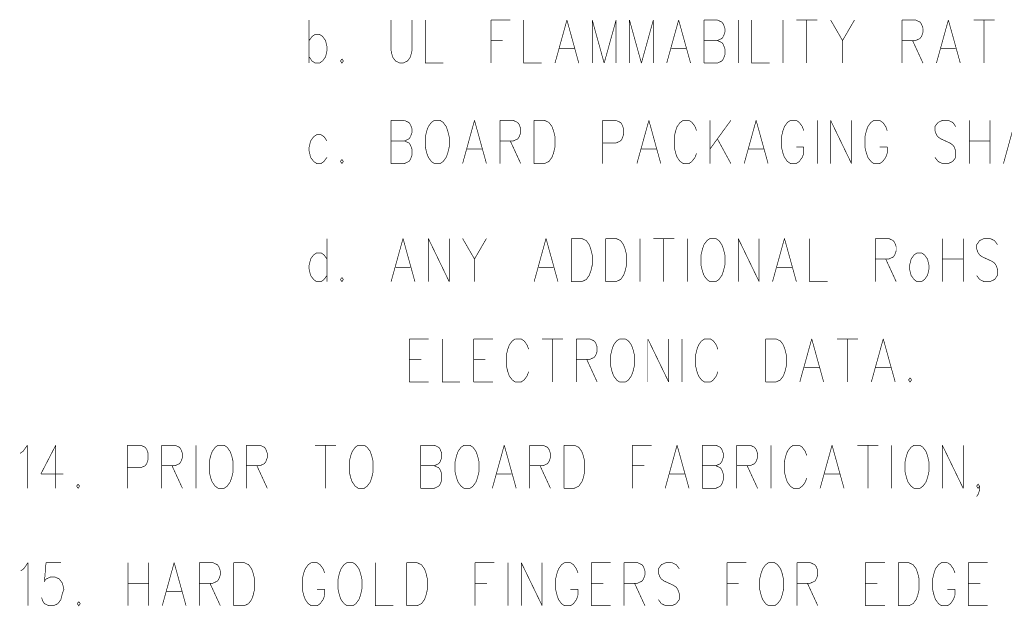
# Model space of a CAD drawing. Extents: x 0 to 34, y 0 to 22.
# Tile 15 of 33: x 20.1 to 21.6, y 7.1 to 8. Entities that reach past the tile are written whole.
import ezdxf

# ---------------------------------------------------------------- set-up
doc = ezdxf.new("R2010")
doc.units = 0
doc.header["$MEASUREMENT"] = 0
doc.layers.add('DD_PHO', color=7, linetype='CONTINUOUS')

msp = doc.modelspace()

# ---------------------------------------------------------------- linework, layer by layer
at = {"layer": 'DD_PHO', "const_width": 0.001}
for points in [[(20.5037, 7.9895), (20.5037, 7.9238)], [(20.6287, 7.9895), (20.6287, 7.9426), (20.6309, 7.9332)], [(20.6582, 7.9332), (20.6605, 7.9426), (20.6605, 7.9895)], [(20.6809, 7.9895), (20.6809, 7.9238), (20.7082, 7.9238)], [(20.7809, 7.9895), (20.7809, 7.9238)], [(20.7809, 7.9895), (20.8105, 7.9895)], [(20.8309, 7.9895), (20.8309, 7.9238), (20.8582, 7.9238)], [(20.8969, 7.9895), (20.8787, 7.9238)], [(20.8969, 7.9895), (20.915, 7.9238)], [(20.9355, 7.9895), (20.9355, 7.9238)], [(20.9355, 7.9895), (20.9537, 7.9238)], [(20.9719, 7.9895), (20.9537, 7.9238)], [(20.9719, 7.9895), (20.9719, 7.9238)], [(20.9923, 7.9895), (20.9923, 7.9238)], [(20.9923, 7.9895), (21.0105, 7.9238)], [(21.0287, 7.9895), (21.0105, 7.9238)], [(21.0287, 7.9895), (21.0287, 7.9238)], [(21.0673, 7.9895), (21.0491, 7.9238)], [(21.0673, 7.9895), (21.0855, 7.9238)], [(21.1059, 7.9895), (21.1059, 7.9238)], [(21.1059, 7.9895), (21.1264, 7.9895)], [(21.1264, 7.9895), (21.1332, 7.9863), (21.1355, 7.9832)], [(21.1582, 7.9895), (21.1582, 7.9238)], [(21.1787, 7.9895), (21.1787, 7.9238), (21.2059, 7.9238)], [(21.2264, 7.9895), (21.2264, 7.9238)], [(21.2469, 7.9895), (21.2787, 7.9895)], [(21.2628, 7.9895), (21.2628, 7.9238)], [(21.2991, 7.9895), (21.3173, 7.9582)], [(21.3355, 7.9895), (21.3173, 7.9582)], [(21.4082, 7.9895), (21.4082, 7.9238)], [(21.4082, 7.9895), (21.4287, 7.9895)], [(21.4287, 7.9895), (21.4355, 7.9863), (21.4378, 7.9832)], [(21.4787, 7.9895), (21.4605, 7.9238)], [(21.4787, 7.9895), (21.4969, 7.9238)], [(21.5173, 7.9895), (21.5491, 7.9895)], [(21.5332, 7.9895), (21.5332, 7.9238)], [(21.1355, 7.9832), (21.1378, 7.977)], [(21.1378, 7.977), (21.1378, 7.9707)], [(21.4378, 7.9832), (21.44, 7.977)], [(21.44, 7.977), (21.44, 7.9707)], [(20.5037, 7.9582), (20.5082, 7.9645)], [(20.5082, 7.9645), (20.5128, 7.9676), (20.5196, 7.9676), (20.5241, 7.9645)], [(20.5241, 7.9645), (20.5287, 7.9582)], [(21.1355, 7.9645), (21.1332, 7.9613), (21.1264, 7.9582)], [(21.1378, 7.9707), (21.1355, 7.9645)], [(21.4378, 7.9645), (21.4355, 7.9613), (21.4287, 7.9582)], [(21.44, 7.9707), (21.4378, 7.9645)], [(20.5287, 7.9582), (20.5309, 7.9488), (20.5309, 7.9426), (20.5287, 7.9332)], [(20.7809, 7.9582), (20.7991, 7.9582)], [(20.8855, 7.9457), (20.9082, 7.9457)], [(21.0559, 7.9457), (21.0787, 7.9457)], [(21.1059, 7.9582), (21.1264, 7.9582)], [(21.1264, 7.9582), (21.1332, 7.9551), (21.1355, 7.952)], [(21.1378, 7.9457), (21.1378, 7.9363), (21.1355, 7.9301), (21.1332, 7.927)], [(21.1355, 7.952), (21.1378, 7.9457)], [(21.3173, 7.9582), (21.3173, 7.9238)], [(21.4287, 7.9582), (21.4082, 7.9582)], [(21.4241, 7.9582), (21.44, 7.9238)], [(21.4673, 7.9457), (21.49, 7.9457)], [(20.5082, 7.927), (20.5037, 7.9332)], [(20.5287, 7.9332), (20.5241, 7.927)], [(20.5537, 7.9301), (20.5514, 7.927)], [(20.5559, 7.927), (20.5537, 7.9301)], [(20.6309, 7.9332), (20.6355, 7.927)], [(20.6537, 7.927), (20.6582, 7.9332)], [(20.5241, 7.927), (20.5196, 7.9238), (20.5128, 7.9238), (20.5082, 7.927)], [(20.5514, 7.927), (20.5537, 7.9238), (20.5559, 7.927)], [(20.6355, 7.927), (20.6423, 7.9238), (20.6469, 7.9238), (20.6537, 7.927)], [(21.1332, 7.927), (21.1264, 7.9238), (21.1059, 7.9238)], [(20.6287, 7.8365), (20.6287, 7.7708)], [(20.6287, 7.8365), (20.6491, 7.8365)], [(20.6491, 7.8365), (20.6559, 7.8333), (20.6582, 7.8302)], [(20.6582, 7.8302), (20.6605, 7.824)], [(20.6946, 7.8365), (20.69, 7.8333), (20.6855, 7.8271), (20.6832, 7.8208), (20.6809, 7.8115)], [(20.7037, 7.8365), (20.6946, 7.8365)], [(20.7173, 7.8115), (20.715, 7.8208), (20.7128, 7.8271), (20.7082, 7.8333), (20.7037, 7.8365)], [(20.7559, 7.8365), (20.7378, 7.7708)], [(20.7559, 7.8365), (20.7741, 7.7708)], [(20.7946, 7.8365), (20.7946, 7.7708)], [(20.7946, 7.8365), (20.815, 7.8365)], [(20.815, 7.8365), (20.8219, 7.8333), (20.8241, 7.8302)], [(20.8241, 7.8302), (20.8264, 7.824)], [(20.8469, 7.8365), (20.8469, 7.7708)], [(20.8469, 7.8365), (20.8628, 7.8365)], [(20.8628, 7.8365), (20.8696, 7.8333), (20.8741, 7.8271), (20.8764, 7.8208), (20.8787, 7.8115)], [(20.9514, 7.8365), (20.9514, 7.7708)], [(20.9514, 7.8365), (20.9719, 7.8365)], [(20.9719, 7.8365), (20.9787, 7.8333), (20.9809, 7.8302)], [(20.9809, 7.8302), (20.9832, 7.824)], [(21.0219, 7.8365), (21.0037, 7.7708)], [(21.0219, 7.8365), (21.04, 7.7708)], [(21.0741, 7.8365), (21.0696, 7.8333), (21.065, 7.8271), (21.0628, 7.8208), (21.0605, 7.8115)], [(21.0832, 7.8365), (21.0741, 7.8365)], [(21.0946, 7.8208), (21.0923, 7.8271), (21.0878, 7.8333), (21.0832, 7.8365)], [(21.115, 7.8365), (21.115, 7.7708)], [(21.1469, 7.8365), (21.115, 7.7927)], [(21.1855, 7.8365), (21.1673, 7.7708)], [(21.1855, 7.8365), (21.2037, 7.7708)], [(21.2378, 7.8365), (21.2332, 7.8333), (21.2287, 7.8271), (21.2264, 7.8208), (21.2241, 7.8115)], [(21.2469, 7.8365), (21.2378, 7.8365)], [(21.2582, 7.8208), (21.2559, 7.8271), (21.2514, 7.8333), (21.2469, 7.8365)], [(21.2787, 7.8365), (21.2787, 7.7708)], [(21.2991, 7.8365), (21.2991, 7.7708)], [(21.2991, 7.8365), (21.3309, 7.7708)], [(21.3309, 7.8365), (21.3309, 7.7708)], [(21.365, 7.8365), (21.3605, 7.8333), (21.3559, 7.8271), (21.3537, 7.8208), (21.3514, 7.8115)], [(21.3741, 7.8365), (21.365, 7.8365)], [(21.3855, 7.8208), (21.3832, 7.8271), (21.3787, 7.8333), (21.3741, 7.8365)], [(21.4696, 7.8365), (21.4628, 7.8333), (21.4582, 7.8271), (21.4582, 7.8208), (21.4605, 7.8146), (21.4628, 7.8115)], [(21.4787, 7.8365), (21.4696, 7.8365)], [(21.49, 7.8271), (21.4855, 7.8333), (21.4787, 7.8365)], [(21.5105, 7.8365), (21.5105, 7.7708)], [(21.5423, 7.8365), (21.5423, 7.7708)], [(21.5809, 7.8365), (21.5628, 7.7708)], [(20.5105, 7.8115), (20.5059, 7.8052)], [(20.5264, 7.8115), (20.5219, 7.8146), (20.515, 7.8146), (20.5105, 7.8115)], [(20.5309, 7.8052), (20.5264, 7.8115)], [(20.6582, 7.8115), (20.6559, 7.8083), (20.6491, 7.8052)], [(20.6605, 7.8177), (20.6582, 7.8115)], [(20.6605, 7.824), (20.6605, 7.8177)], [(20.6809, 7.8115), (20.6809, 7.7958), (20.6832, 7.7865)], [(20.715, 7.7865), (20.7173, 7.7958), (20.7173, 7.8115)], [(20.8241, 7.8115), (20.8219, 7.8083), (20.815, 7.8052)], [(20.8264, 7.8177), (20.8241, 7.8115)], [(20.8264, 7.824), (20.8264, 7.8177)], [(20.8787, 7.8115), (20.8787, 7.7958), (20.8764, 7.7865)], [(20.9832, 7.824), (20.9832, 7.8146), (20.9809, 7.8083), (20.9787, 7.8052)], [(21.0605, 7.8115), (21.0605, 7.7958), (21.0628, 7.7865)], [(21.2241, 7.8115), (21.2241, 7.7958), (21.2264, 7.7865)], [(21.3514, 7.8115), (21.3514, 7.7958), (21.3537, 7.7865)], [(21.4628, 7.8115), (21.4673, 7.8083), (21.4809, 7.8021), (21.4855, 7.799)], [(20.5059, 7.8052), (20.5037, 7.7958), (20.5037, 7.7896), (20.5059, 7.7802)], [(20.6287, 7.8052), (20.6491, 7.8052)], [(20.6491, 7.8052), (20.6559, 7.8021), (20.6582, 7.799)], [(20.6582, 7.799), (20.6605, 7.7927)], [(20.815, 7.8052), (20.7946, 7.8052)], [(20.8105, 7.8052), (20.8264, 7.7708)], [(20.9787, 7.8052), (20.9719, 7.8021), (20.9514, 7.8021)], [(21.1264, 7.8083), (21.1469, 7.7708)], [(21.2469, 7.7958), (21.2582, 7.7958)], [(21.2582, 7.7865), (21.2582, 7.7958)], [(21.3741, 7.7958), (21.3855, 7.7958)], [(21.3855, 7.7865), (21.3855, 7.7958)], [(21.4855, 7.799), (21.4878, 7.7958), (21.49, 7.7896), (21.49, 7.7802)], [(21.5105, 7.8052), (21.5423, 7.8052)], [(20.5059, 7.7802), (20.5105, 7.774)], [(20.5264, 7.774), (20.5309, 7.7802)], [(20.6605, 7.7927), (20.6605, 7.7833), (20.6582, 7.7771), (20.6559, 7.774)], [(20.6832, 7.7865), (20.6855, 7.7802)], [(20.6855, 7.7802), (20.69, 7.774)], [(20.7082, 7.774), (20.7128, 7.7802)], [(20.7128, 7.7802), (20.715, 7.7865)], [(20.7446, 7.7927), (20.7673, 7.7927)], [(20.8741, 7.7802), (20.8696, 7.774)], [(20.8764, 7.7865), (20.8741, 7.7802)], [(21.0105, 7.7927), (21.0332, 7.7927)], [(21.0628, 7.7865), (21.065, 7.7802)], [(21.065, 7.7802), (21.0696, 7.774)], [(21.0878, 7.774), (21.0923, 7.7802)], [(21.0923, 7.7802), (21.0946, 7.7865)], [(21.1741, 7.7927), (21.1969, 7.7927)], [(21.2264, 7.7865), (21.2287, 7.7802)], [(21.2287, 7.7802), (21.2332, 7.774)], [(21.2514, 7.774), (21.2559, 7.7802)], [(21.2559, 7.7802), (21.2582, 7.7865)], [(21.3537, 7.7865), (21.3559, 7.7802)], [(21.3559, 7.7802), (21.3605, 7.774)], [(21.3787, 7.774), (21.3832, 7.7802)], [(21.3832, 7.7802), (21.3855, 7.7865)], [(21.4628, 7.774), (21.4582, 7.7802)], [(21.49, 7.7802), (21.4855, 7.774)], [(20.5105, 7.774), (20.515, 7.7708), (20.5219, 7.7708), (20.5264, 7.774)], [(20.5537, 7.7771), (20.5514, 7.774)], [(20.5514, 7.774), (20.5537, 7.7708), (20.5559, 7.774)], [(20.5559, 7.774), (20.5537, 7.7771)], [(20.6559, 7.774), (20.6491, 7.7708), (20.6287, 7.7708)], [(20.69, 7.774), (20.6946, 7.7708), (20.7037, 7.7708), (20.7082, 7.774)], [(20.8696, 7.774), (20.8628, 7.7708), (20.8469, 7.7708)], [(21.0696, 7.774), (21.0741, 7.7708), (21.0832, 7.7708), (21.0878, 7.774)], [(21.2332, 7.774), (21.2378, 7.7708), (21.2469, 7.7708), (21.2514, 7.774)], [(21.3605, 7.774), (21.365, 7.7708), (21.3741, 7.7708), (21.3787, 7.774)], [(21.4855, 7.774), (21.4787, 7.7708), (21.4696, 7.7708), (21.4628, 7.774)], [(20.5309, 7.6565), (20.5309, 7.5908)], [(20.6469, 7.6565), (20.6287, 7.5908)], [(20.6469, 7.6565), (20.665, 7.5908)], [(20.6855, 7.6565), (20.6855, 7.5908)], [(20.6855, 7.6565), (20.7173, 7.5908)], [(20.7173, 7.6565), (20.7173, 7.5908)], [(20.7378, 7.6565), (20.7559, 7.6252)], [(20.7741, 7.6565), (20.7559, 7.6252)], [(20.865, 7.6565), (20.8469, 7.5908)], [(20.865, 7.6565), (20.8832, 7.5908)], [(20.9037, 7.6565), (20.9037, 7.5908)], [(20.9037, 7.6565), (20.9196, 7.6565)], [(20.9196, 7.6565), (20.9264, 7.6533), (20.9309, 7.6471), (20.9332, 7.6408), (20.9355, 7.6315)], [(20.9559, 7.6565), (20.9559, 7.5908)], [(20.9559, 7.6565), (20.9719, 7.6565)], [(20.9719, 7.6565), (20.9787, 7.6533), (20.9832, 7.6471), (20.9855, 7.6408), (20.9878, 7.6315)], [(21.0082, 7.6565), (21.0082, 7.5908)], [(21.0287, 7.6565), (21.0605, 7.6565)], [(21.0446, 7.6565), (21.0446, 7.5908)], [(21.0809, 7.6565), (21.0809, 7.5908)], [(21.115, 7.6565), (21.1105, 7.6533), (21.1059, 7.6471), (21.1037, 7.6408), (21.1014, 7.6315)], [(21.1241, 7.6565), (21.115, 7.6565)], [(21.1378, 7.6315), (21.1355, 7.6408), (21.1332, 7.6471), (21.1287, 7.6533), (21.1241, 7.6565)], [(21.1582, 7.6565), (21.1582, 7.5908)], [(21.1582, 7.6565), (21.19, 7.5908)], [(21.19, 7.6565), (21.19, 7.5908)], [(21.2287, 7.6565), (21.2105, 7.5908)], [(21.2287, 7.6565), (21.2469, 7.5908)], [(21.2673, 7.6565), (21.2673, 7.5908), (21.2946, 7.5908)], [(21.3673, 7.6565), (21.3673, 7.5908)], [(21.3673, 7.6565), (21.3878, 7.6565)], [(21.3878, 7.6565), (21.3946, 7.6533), (21.3969, 7.6502)], [(21.3969, 7.6502), (21.3991, 7.644)], [(21.4696, 7.6565), (21.4696, 7.5908)], [(21.5014, 7.6565), (21.5014, 7.5908)], [(21.5332, 7.6565), (21.5264, 7.6533), (21.5219, 7.6471), (21.5219, 7.6408), (21.5241, 7.6346), (21.5264, 7.6315)], [(21.5423, 7.6565), (21.5332, 7.6565)], [(21.5537, 7.6471), (21.5491, 7.6533), (21.5423, 7.6565)], [(20.5105, 7.6315), (20.5059, 7.6252)], [(20.5264, 7.6315), (20.5219, 7.6346), (20.515, 7.6346), (20.5105, 7.6315)], [(20.5309, 7.6252), (20.5264, 7.6315)], [(20.9355, 7.6315), (20.9355, 7.6158), (20.9332, 7.6065)], [(20.9878, 7.6315), (20.9878, 7.6158), (20.9855, 7.6065)], [(21.1014, 7.6315), (21.1014, 7.6158), (21.1037, 7.6065)], [(21.1355, 7.6065), (21.1378, 7.6158), (21.1378, 7.6315)], [(21.3969, 7.6315), (21.3946, 7.6283), (21.3878, 7.6252)], [(21.3991, 7.6377), (21.3969, 7.6315)], [(21.3991, 7.644), (21.3991, 7.6377)], [(21.4264, 7.6315), (21.4219, 7.6252)], [(21.4309, 7.6346), (21.4264, 7.6315)], [(21.4423, 7.6315), (21.4378, 7.6346), (21.4309, 7.6346)], [(21.4469, 7.6252), (21.4423, 7.6315)], [(21.5264, 7.6315), (21.5309, 7.6283), (21.5446, 7.6221), (21.5491, 7.619)], [(20.5059, 7.6252), (20.5037, 7.6158), (20.5037, 7.6096), (20.5059, 7.6002)], [(20.7559, 7.6252), (20.7559, 7.5908)], [(21.3878, 7.6252), (21.3673, 7.6252)], [(21.3832, 7.6252), (21.3991, 7.5908)], [(21.4219, 7.6252), (21.4196, 7.6158), (21.4196, 7.6096), (21.4219, 7.6002)], [(21.4469, 7.6002), (21.4491, 7.6096), (21.4491, 7.6158), (21.4469, 7.6252)], [(21.4696, 7.6252), (21.5014, 7.6252)], [(21.5491, 7.619), (21.5514, 7.6158), (21.5537, 7.6096), (21.5537, 7.6002)], [(20.5059, 7.6002), (20.5105, 7.594)], [(20.5264, 7.594), (20.5309, 7.6002)], [(20.6355, 7.6127), (20.6582, 7.6127)], [(20.8537, 7.6127), (20.8764, 7.6127)], [(20.9309, 7.6002), (20.9264, 7.594)], [(20.9332, 7.6065), (20.9309, 7.6002)], [(20.9832, 7.6002), (20.9787, 7.594)], [(20.9855, 7.6065), (20.9832, 7.6002)], [(21.1037, 7.6065), (21.1059, 7.6002)], [(21.1059, 7.6002), (21.1105, 7.594)], [(21.1287, 7.594), (21.1332, 7.6002)], [(21.1332, 7.6002), (21.1355, 7.6065)], [(21.2173, 7.6127), (21.24, 7.6127)], [(21.4219, 7.6002), (21.4264, 7.594)], [(21.4423, 7.594), (21.4469, 7.6002)], [(21.5264, 7.594), (21.5219, 7.6002)], [(21.5537, 7.6002), (21.5491, 7.594)], [(20.5105, 7.594), (20.515, 7.5908), (20.5219, 7.5908), (20.5264, 7.594)], [(20.5537, 7.5971), (20.5514, 7.594)], [(20.5514, 7.594), (20.5537, 7.5908), (20.5559, 7.594)], [(20.5559, 7.594), (20.5537, 7.5971)], [(20.9264, 7.594), (20.9196, 7.5908), (20.9037, 7.5908)], [(20.9787, 7.594), (20.9719, 7.5908), (20.9559, 7.5908)], [(21.1105, 7.594), (21.115, 7.5908), (21.1241, 7.5908), (21.1287, 7.594)], [(21.4264, 7.594), (21.4309, 7.5908), (21.4378, 7.5908), (21.4423, 7.594)], [(21.5491, 7.594), (21.5423, 7.5908), (21.5332, 7.5908), (21.5264, 7.594)], [(20.6567, 7.5035), (20.6567, 7.4378)], [(20.6567, 7.5035), (20.6862, 7.5035)], [(20.7067, 7.5035), (20.7067, 7.4378), (20.7339, 7.4378)], [(20.7544, 7.5035), (20.7544, 7.4378)], [(20.7544, 7.5035), (20.7839, 7.5035)], [(20.818, 7.5035), (20.8135, 7.5003), (20.8089, 7.4941), (20.8067, 7.4878), (20.8044, 7.4785)], [(20.8271, 7.5035), (20.818, 7.5035)], [(20.8385, 7.4878), (20.8362, 7.4941), (20.8317, 7.5003), (20.8271, 7.5035)], [(20.8589, 7.5035), (20.8908, 7.5035)], [(20.8749, 7.5035), (20.8749, 7.4378)], [(20.9112, 7.5035), (20.9112, 7.4378)], [(20.9112, 7.5035), (20.9317, 7.5035)], [(20.9317, 7.5035), (20.9385, 7.5003), (20.9408, 7.4972)], [(20.9408, 7.4972), (20.943, 7.491)], [(20.9771, 7.5035), (20.9726, 7.5003), (20.968, 7.4941), (20.9658, 7.4878), (20.9635, 7.4785)], [(20.9862, 7.5035), (20.9771, 7.5035)], [(20.9999, 7.4785), (20.9976, 7.4878), (20.9953, 7.4941), (20.9908, 7.5003), (20.9862, 7.5035)], [(21.0203, 7.5035), (21.0203, 7.4378)], [(21.0203, 7.5035), (21.0521, 7.4378)], [(21.0521, 7.5035), (21.0521, 7.4378)], [(21.0726, 7.5035), (21.0726, 7.4378)], [(21.1067, 7.5035), (21.1021, 7.5003), (21.0976, 7.4941), (21.0953, 7.4878), (21.093, 7.4785)], [(21.1158, 7.5035), (21.1067, 7.5035)], [(21.1271, 7.4878), (21.1249, 7.4941), (21.1203, 7.5003), (21.1158, 7.5035)], [(21.1999, 7.5035), (21.1999, 7.4378)], [(21.1999, 7.5035), (21.2158, 7.5035)], [(21.2158, 7.5035), (21.2226, 7.5003), (21.2271, 7.4941), (21.2294, 7.4878), (21.2317, 7.4785)], [(21.2703, 7.5035), (21.2521, 7.4378)], [(21.2703, 7.5035), (21.2885, 7.4378)], [(21.3089, 7.5035), (21.3408, 7.5035)], [(21.3249, 7.5035), (21.3249, 7.4378)], [(21.3794, 7.5035), (21.3612, 7.4378)], [(21.3794, 7.5035), (21.3976, 7.4378)], [(20.943, 7.4847), (20.9408, 7.4785)], [(20.943, 7.491), (20.943, 7.4847)], [(20.6567, 7.4722), (20.6749, 7.4722)], [(20.7544, 7.4722), (20.7726, 7.4722)], [(20.8044, 7.4785), (20.8044, 7.4628), (20.8067, 7.4535)], [(20.9317, 7.4722), (20.9112, 7.4722)], [(20.9271, 7.4722), (20.943, 7.4378)], [(20.9408, 7.4785), (20.9385, 7.4753), (20.9317, 7.4722)], [(20.9635, 7.4785), (20.9635, 7.4628), (20.9658, 7.4535)], [(20.9976, 7.4535), (20.9999, 7.4628), (20.9999, 7.4785)], [(21.093, 7.4785), (21.093, 7.4628), (21.0953, 7.4535)], [(21.2317, 7.4785), (21.2317, 7.4628), (21.2294, 7.4535)], [(20.8067, 7.4535), (20.8089, 7.4472)], [(20.8362, 7.4472), (20.8385, 7.4535)], [(20.9658, 7.4535), (20.968, 7.4472)], [(20.9953, 7.4472), (20.9976, 7.4535)], [(21.0953, 7.4535), (21.0976, 7.4472)], [(21.1249, 7.4472), (21.1271, 7.4535)], [(21.2294, 7.4535), (21.2271, 7.4472)], [(21.2589, 7.4597), (21.2817, 7.4597)], [(21.368, 7.4597), (21.3908, 7.4597)], [(20.6567, 7.4378), (20.6862, 7.4378)], [(20.7544, 7.4378), (20.7839, 7.4378)], [(20.8089, 7.4472), (20.8135, 7.441)], [(20.8135, 7.441), (20.818, 7.4378), (20.8271, 7.4378), (20.8317, 7.441)], [(20.8317, 7.441), (20.8362, 7.4472)], [(20.968, 7.4472), (20.9726, 7.441)], [(20.9726, 7.441), (20.9771, 7.4378), (20.9862, 7.4378), (20.9908, 7.441)], [(20.9908, 7.441), (20.9953, 7.4472)], [(21.0976, 7.4472), (21.1021, 7.441)], [(21.1021, 7.441), (21.1067, 7.4378), (21.1158, 7.4378), (21.1203, 7.441)], [(21.1203, 7.441), (21.1249, 7.4472)], [(21.2226, 7.441), (21.2158, 7.4378), (21.1999, 7.4378)], [(21.2271, 7.4472), (21.2226, 7.441)], [(21.4203, 7.4441), (21.418, 7.441)], [(21.418, 7.441), (21.4203, 7.4378), (21.4226, 7.441)], [(21.4226, 7.441), (21.4203, 7.4441)], [(20.0627, 7.329), (20.0672, 7.3321), (20.074, 7.3415)], [(20.074, 7.3415), (20.074, 7.2758)], [(20.1172, 7.3415), (20.0945, 7.2977)], [(20.1172, 7.3415), (20.1172, 7.2758)], [(20.2263, 7.3415), (20.2263, 7.2758)], [(20.2263, 7.3415), (20.2468, 7.3415)], [(20.2468, 7.3415), (20.2536, 7.3383), (20.2559, 7.3352)], [(20.2581, 7.329), (20.2581, 7.3196), (20.2559, 7.3133), (20.2536, 7.3102)], [(20.2559, 7.3352), (20.2581, 7.329)], [(20.2786, 7.3415), (20.2786, 7.2758)], [(20.2786, 7.3415), (20.299, 7.3415)], [(20.299, 7.3415), (20.3059, 7.3383), (20.3081, 7.3352)], [(20.3081, 7.3352), (20.3104, 7.329)], [(20.3104, 7.329), (20.3104, 7.3227)], [(20.3309, 7.3415), (20.3309, 7.2758)], [(20.3649, 7.3415), (20.3604, 7.3383), (20.3559, 7.3321), (20.3536, 7.3258), (20.3513, 7.3165)], [(20.374, 7.3415), (20.3649, 7.3415)], [(20.3877, 7.3165), (20.3854, 7.3258), (20.3831, 7.3321), (20.3786, 7.3383), (20.374, 7.3415)], [(20.4081, 7.3415), (20.4081, 7.2758)], [(20.4081, 7.3415), (20.4286, 7.3415)], [(20.4286, 7.3415), (20.4354, 7.3383), (20.4377, 7.3352)], [(20.4377, 7.3352), (20.4399, 7.329)], [(20.4399, 7.329), (20.4399, 7.3227)], [(20.5127, 7.3415), (20.5445, 7.3415)], [(20.5286, 7.3415), (20.5286, 7.2758)], [(20.5786, 7.3415), (20.574, 7.3383), (20.5695, 7.3321), (20.5672, 7.3258), (20.5649, 7.3165)], [(20.5877, 7.3415), (20.5786, 7.3415)], [(20.6013, 7.3165), (20.599, 7.3258), (20.5968, 7.3321), (20.5922, 7.3383), (20.5877, 7.3415)], [(20.674, 7.3415), (20.674, 7.2758)], [(20.674, 7.3415), (20.6945, 7.3415)], [(20.6945, 7.3415), (20.7013, 7.3383), (20.7036, 7.3352)], [(20.7036, 7.3352), (20.7059, 7.329)], [(20.7059, 7.329), (20.7059, 7.3227)], [(20.7399, 7.3415), (20.7354, 7.3383), (20.7309, 7.3321), (20.7286, 7.3258), (20.7263, 7.3165)], [(20.749, 7.3415), (20.7399, 7.3415)], [(20.7627, 7.3165), (20.7604, 7.3258), (20.7581, 7.3321), (20.7536, 7.3383), (20.749, 7.3415)], [(20.8013, 7.3415), (20.7831, 7.2758)], [(20.8013, 7.3415), (20.8195, 7.2758)], [(20.8399, 7.3415), (20.8399, 7.2758)], [(20.8399, 7.3415), (20.8604, 7.3415)], [(20.8604, 7.3415), (20.8672, 7.3383), (20.8695, 7.3352)], [(20.8695, 7.3352), (20.8718, 7.329)], [(20.8718, 7.329), (20.8718, 7.3227)], [(20.8922, 7.3415), (20.8922, 7.2758)], [(20.8922, 7.3415), (20.9081, 7.3415)], [(20.9081, 7.3415), (20.9149, 7.3383), (20.9195, 7.3321), (20.9218, 7.3258), (20.924, 7.3165)], [(20.9968, 7.3415), (20.9968, 7.2758)], [(20.9968, 7.3415), (21.0263, 7.3415)], [(21.0649, 7.3415), (21.0468, 7.2758)], [(21.0649, 7.3415), (21.0831, 7.2758)], [(21.1036, 7.3415), (21.1036, 7.2758)], [(21.1036, 7.3415), (21.124, 7.3415)], [(21.124, 7.3415), (21.1309, 7.3383), (21.1331, 7.3352)], [(21.1331, 7.3352), (21.1354, 7.329)], [(21.1354, 7.329), (21.1354, 7.3227)], [(21.1559, 7.3415), (21.1559, 7.2758)], [(21.1559, 7.3415), (21.1763, 7.3415)], [(21.1763, 7.3415), (21.1831, 7.3383), (21.1854, 7.3352)], [(21.1854, 7.3352), (21.1877, 7.329)], [(21.1877, 7.329), (21.1877, 7.3227)], [(21.2081, 7.3415), (21.2081, 7.2758)], [(21.2422, 7.3415), (21.2377, 7.3383), (21.2331, 7.3321), (21.2309, 7.3258), (21.2286, 7.3165)], [(21.2513, 7.3415), (21.2422, 7.3415)], [(21.2627, 7.3258), (21.2604, 7.3321), (21.2559, 7.3383), (21.2513, 7.3415)], [(21.3013, 7.3415), (21.2831, 7.2758)], [(21.3013, 7.3415), (21.3195, 7.2758)], [(21.3399, 7.3415), (21.3718, 7.3415)], [(21.3559, 7.3415), (21.3559, 7.2758)], [(21.3922, 7.3415), (21.3922, 7.2758)], [(21.4263, 7.3415), (21.4218, 7.3383), (21.4172, 7.3321), (21.4149, 7.3258), (21.4127, 7.3165)], [(21.4354, 7.3415), (21.4263, 7.3415)], [(21.449, 7.3165), (21.4468, 7.3258), (21.4445, 7.3321), (21.4399, 7.3383), (21.4354, 7.3415)], [(21.4695, 7.3415), (21.4695, 7.2758)], [(21.4695, 7.3415), (21.5013, 7.2758)], [(21.5013, 7.3415), (21.5013, 7.2758)], [(20.3081, 7.3165), (20.3059, 7.3133), (20.299, 7.3102)], [(20.3104, 7.3227), (20.3081, 7.3165)], [(20.3513, 7.3165), (20.3513, 7.3008), (20.3536, 7.2915)], [(20.3854, 7.2915), (20.3877, 7.3008), (20.3877, 7.3165)], [(20.4377, 7.3165), (20.4354, 7.3133), (20.4286, 7.3102)], [(20.4399, 7.3227), (20.4377, 7.3165)], [(20.5649, 7.3165), (20.5649, 7.3008), (20.5672, 7.2915)], [(20.599, 7.2915), (20.6013, 7.3008), (20.6013, 7.3165)], [(20.7036, 7.3165), (20.7013, 7.3133), (20.6945, 7.3102)], [(20.7059, 7.3227), (20.7036, 7.3165)], [(20.7263, 7.3165), (20.7263, 7.3008), (20.7286, 7.2915)], [(20.7604, 7.2915), (20.7627, 7.3008), (20.7627, 7.3165)], [(20.8695, 7.3165), (20.8672, 7.3133), (20.8604, 7.3102)], [(20.8718, 7.3227), (20.8695, 7.3165)], [(20.924, 7.3165), (20.924, 7.3008), (20.9218, 7.2915)], [(21.1331, 7.3165), (21.1309, 7.3133), (21.124, 7.3102)], [(21.1354, 7.3227), (21.1331, 7.3165)], [(21.1854, 7.3165), (21.1831, 7.3133), (21.1763, 7.3102)], [(21.1877, 7.3227), (21.1854, 7.3165)], [(21.2286, 7.3165), (21.2286, 7.3008), (21.2309, 7.2915)], [(21.4127, 7.3165), (21.4127, 7.3008), (21.4149, 7.2915)], [(21.4468, 7.2915), (21.449, 7.3008), (21.449, 7.3165)], [(20.2536, 7.3102), (20.2468, 7.3071), (20.2263, 7.3071)], [(20.299, 7.3102), (20.2786, 7.3102)], [(20.2945, 7.3102), (20.3104, 7.2758)], [(20.4286, 7.3102), (20.4081, 7.3102)], [(20.424, 7.3102), (20.4399, 7.2758)], [(20.674, 7.3102), (20.6945, 7.3102)], [(20.6945, 7.3102), (20.7013, 7.3071), (20.7036, 7.304)], [(20.7036, 7.304), (20.7059, 7.2977)], [(20.8604, 7.3102), (20.8399, 7.3102)], [(20.8559, 7.3102), (20.8718, 7.2758)], [(20.9968, 7.3102), (21.0149, 7.3102)], [(21.1036, 7.3102), (21.124, 7.3102)], [(21.124, 7.3102), (21.1309, 7.3071), (21.1331, 7.304)], [(21.1331, 7.304), (21.1354, 7.2977)], [(21.1763, 7.3102), (21.1559, 7.3102)], [(21.1718, 7.3102), (21.1877, 7.2758)], [(20.0945, 7.2977), (20.1286, 7.2977)], [(20.3536, 7.2915), (20.3559, 7.2852)], [(20.3559, 7.2852), (20.3604, 7.279)], [(20.3786, 7.279), (20.3831, 7.2852)], [(20.3831, 7.2852), (20.3854, 7.2915)], [(20.5672, 7.2915), (20.5695, 7.2852)], [(20.5695, 7.2852), (20.574, 7.279)], [(20.5922, 7.279), (20.5968, 7.2852)], [(20.5968, 7.2852), (20.599, 7.2915)], [(20.7059, 7.2977), (20.7059, 7.2883), (20.7036, 7.2821), (20.7013, 7.279)], [(20.7286, 7.2915), (20.7309, 7.2852)], [(20.7309, 7.2852), (20.7354, 7.279)], [(20.7536, 7.279), (20.7581, 7.2852)], [(20.7581, 7.2852), (20.7604, 7.2915)], [(20.7899, 7.2977), (20.8127, 7.2977)], [(20.9195, 7.2852), (20.9149, 7.279)], [(20.9218, 7.2915), (20.9195, 7.2852)], [(21.0536, 7.2977), (21.0763, 7.2977)], [(21.1354, 7.2977), (21.1354, 7.2883), (21.1331, 7.2821), (21.1309, 7.279)], [(21.2309, 7.2915), (21.2331, 7.2852)], [(21.2331, 7.2852), (21.2377, 7.279)], [(21.2559, 7.279), (21.2604, 7.2852)], [(21.2604, 7.2852), (21.2627, 7.2915)], [(21.2899, 7.2977), (21.3127, 7.2977)], [(21.4149, 7.2915), (21.4172, 7.2852)], [(21.4172, 7.2852), (21.4218, 7.279)], [(21.4399, 7.279), (21.4445, 7.2852)], [(21.4445, 7.2852), (21.4468, 7.2915)], [(20.1513, 7.2821), (20.149, 7.279)], [(20.149, 7.279), (20.1513, 7.2758), (20.1536, 7.279)], [(20.1536, 7.279), (20.1513, 7.2821)], [(20.3604, 7.279), (20.3649, 7.2758), (20.374, 7.2758), (20.3786, 7.279)], [(20.574, 7.279), (20.5786, 7.2758), (20.5877, 7.2758), (20.5922, 7.279)], [(20.7013, 7.279), (20.6945, 7.2758), (20.674, 7.2758)], [(20.7354, 7.279), (20.7399, 7.2758), (20.749, 7.2758), (20.7536, 7.279)], [(20.9149, 7.279), (20.9081, 7.2758), (20.8922, 7.2758)], [(21.1309, 7.279), (21.124, 7.2758), (21.1036, 7.2758)], [(21.2377, 7.279), (21.2422, 7.2758), (21.2513, 7.2758), (21.2559, 7.279)], [(21.4218, 7.279), (21.4263, 7.2758), (21.4354, 7.2758), (21.4399, 7.279)], [(21.5218, 7.279), (21.524, 7.2821), (21.5263, 7.279)], [(21.5263, 7.279), (21.524, 7.2758), (21.5218, 7.279)], [(21.5263, 7.2727), (21.524, 7.2664)], [(21.5263, 7.279), (21.5263, 7.2727)], [(21.524, 7.2664), (21.5218, 7.2633)], [(20.0637, 7.15), (20.0682, 7.1531), (20.075, 7.1625)], [(20.075, 7.1625), (20.075, 7.0968)], [(20.1023, 7.1625), (20.1, 7.1343), (20.1023, 7.1375)], [(20.125, 7.1625), (20.1023, 7.1625)], [(20.2273, 7.1625), (20.2273, 7.0968)], [(20.2591, 7.1625), (20.2591, 7.0968)], [(20.2978, 7.1625), (20.2796, 7.0968)], [(20.2978, 7.1625), (20.3159, 7.0968)], [(20.3364, 7.1625), (20.3364, 7.0968)], [(20.3364, 7.1625), (20.3569, 7.1625)], [(20.3569, 7.1625), (20.3637, 7.1593), (20.3659, 7.1562)], [(20.3659, 7.1562), (20.3682, 7.15)], [(20.3682, 7.15), (20.3682, 7.1437)], [(20.3887, 7.1625), (20.3887, 7.0968)], [(20.3887, 7.1625), (20.4046, 7.1625)], [(20.4046, 7.1625), (20.4114, 7.1593), (20.4159, 7.1531), (20.4182, 7.1468), (20.4205, 7.1375)], [(20.5069, 7.1625), (20.5023, 7.1593), (20.4978, 7.1531), (20.4955, 7.1468), (20.4932, 7.1375)], [(20.5159, 7.1625), (20.5069, 7.1625)], [(20.5273, 7.1468), (20.525, 7.1531), (20.5205, 7.1593), (20.5159, 7.1625)], [(20.5614, 7.1625), (20.5569, 7.1593), (20.5523, 7.1531), (20.55, 7.1468), (20.5478, 7.1375)], [(20.5705, 7.1625), (20.5614, 7.1625)], [(20.5841, 7.1375), (20.5819, 7.1468), (20.5796, 7.1531), (20.575, 7.1593), (20.5705, 7.1625)], [(20.6046, 7.1625), (20.6046, 7.0968), (20.6319, 7.0968)], [(20.6523, 7.1625), (20.6523, 7.0968)], [(20.6523, 7.1625), (20.6682, 7.1625)], [(20.6682, 7.1625), (20.675, 7.1593), (20.6796, 7.1531), (20.6819, 7.1468), (20.6841, 7.1375)], [(20.7569, 7.1625), (20.7569, 7.0968)], [(20.7569, 7.1625), (20.7864, 7.1625)], [(20.8069, 7.1625), (20.8069, 7.0968)], [(20.8273, 7.1625), (20.8273, 7.0968)], [(20.8273, 7.1625), (20.8591, 7.0968)], [(20.8591, 7.1625), (20.8591, 7.0968)], [(20.8932, 7.1625), (20.8887, 7.1593), (20.8841, 7.1531), (20.8819, 7.1468), (20.8796, 7.1375)], [(20.9023, 7.1625), (20.8932, 7.1625)], [(20.9137, 7.1468), (20.9114, 7.1531), (20.9069, 7.1593), (20.9023, 7.1625)], [(20.9341, 7.1625), (20.9341, 7.0968)], [(20.9341, 7.1625), (20.9637, 7.1625)], [(20.9841, 7.1625), (20.9841, 7.0968)], [(20.9841, 7.1625), (21.0046, 7.1625)], [(21.0046, 7.1625), (21.0114, 7.1593), (21.0137, 7.1562)], [(21.0137, 7.1562), (21.0159, 7.15)], [(21.0159, 7.15), (21.0159, 7.1437)], [(21.0478, 7.1625), (21.0409, 7.1593), (21.0364, 7.1531), (21.0364, 7.1468), (21.0387, 7.1406), (21.0409, 7.1375)], [(21.0569, 7.1625), (21.0478, 7.1625)], [(21.0682, 7.1531), (21.0637, 7.1593), (21.0569, 7.1625)], [(21.1409, 7.1625), (21.1409, 7.0968)], [(21.1409, 7.1625), (21.1705, 7.1625)], [(21.2046, 7.1625), (21.2, 7.1593), (21.1955, 7.1531), (21.1932, 7.1468), (21.1909, 7.1375)], [(21.2137, 7.1625), (21.2046, 7.1625)], [(21.2273, 7.1375), (21.225, 7.1468), (21.2228, 7.1531), (21.2182, 7.1593), (21.2137, 7.1625)], [(21.2478, 7.1625), (21.2478, 7.0968)], [(21.2478, 7.1625), (21.2682, 7.1625)], [(21.2682, 7.1625), (21.275, 7.1593), (21.2773, 7.1562)], [(21.2773, 7.1562), (21.2796, 7.15)], [(21.2796, 7.15), (21.2796, 7.1437)], [(21.3523, 7.1625), (21.3523, 7.0968)], [(21.3523, 7.1625), (21.3819, 7.1625)], [(21.4023, 7.1625), (21.4023, 7.0968)], [(21.4023, 7.1625), (21.4182, 7.1625)], [(21.4182, 7.1625), (21.425, 7.1593), (21.4296, 7.1531), (21.4319, 7.1468), (21.4341, 7.1375)], [(21.4682, 7.1625), (21.4637, 7.1593), (21.4591, 7.1531), (21.4569, 7.1468), (21.4546, 7.1375)], [(21.4773, 7.1625), (21.4682, 7.1625)], [(21.4887, 7.1468), (21.4864, 7.1531), (21.4819, 7.1593), (21.4773, 7.1625)], [(21.5091, 7.1625), (21.5091, 7.0968)], [(21.5091, 7.1625), (21.5387, 7.1625)], [(20.1023, 7.1375), (20.1091, 7.1406), (20.1159, 7.1406), (20.1228, 7.1375)], [(20.1228, 7.1375), (20.1273, 7.1312)], [(20.3659, 7.1375), (20.3637, 7.1343), (20.3569, 7.1312)], [(20.3682, 7.1437), (20.3659, 7.1375)], [(20.4205, 7.1375), (20.4205, 7.1218), (20.4182, 7.1125)], [(20.4932, 7.1375), (20.4932, 7.1218), (20.4955, 7.1125)], [(20.5478, 7.1375), (20.5478, 7.1218), (20.55, 7.1125)], [(20.5819, 7.1125), (20.5841, 7.1218), (20.5841, 7.1375)], [(20.6841, 7.1375), (20.6841, 7.1218), (20.6819, 7.1125)], [(20.8796, 7.1375), (20.8796, 7.1218), (20.8819, 7.1125)], [(21.0137, 7.1375), (21.0114, 7.1343), (21.0046, 7.1312)], [(21.0159, 7.1437), (21.0137, 7.1375)], [(21.0409, 7.1375), (21.0455, 7.1343), (21.0591, 7.1281), (21.0637, 7.125)], [(21.1909, 7.1375), (21.1909, 7.1218), (21.1932, 7.1125)], [(21.225, 7.1125), (21.2273, 7.1218), (21.2273, 7.1375)], [(21.2773, 7.1375), (21.275, 7.1343), (21.2682, 7.1312)], [(21.2796, 7.1437), (21.2773, 7.1375)], [(21.4341, 7.1375), (21.4341, 7.1218), (21.4319, 7.1125)], [(21.4546, 7.1375), (21.4546, 7.1218), (21.4569, 7.1125)], [(20.1273, 7.1312), (20.1296, 7.1218), (20.1273, 7.1156), (20.125, 7.1062)], [(20.2273, 7.1312), (20.2591, 7.1312)], [(20.2864, 7.1187), (20.3091, 7.1187)], [(20.3569, 7.1312), (20.3364, 7.1312)], [(20.3523, 7.1312), (20.3682, 7.0968)], [(20.5159, 7.1218), (20.5273, 7.1218)], [(20.5273, 7.1125), (20.5273, 7.1218)], [(20.7569, 7.1312), (20.775, 7.1312)], [(20.9023, 7.1218), (20.9137, 7.1218)], [(20.9137, 7.1125), (20.9137, 7.1218)], [(20.9341, 7.1312), (20.9523, 7.1312)], [(21.0046, 7.1312), (20.9841, 7.1312)], [(21, 7.1312), (21.0159, 7.0968)], [(21.0637, 7.125), (21.0659, 7.1218), (21.0682, 7.1156), (21.0682, 7.1062)], [(21.1409, 7.1312), (21.1591, 7.1312)], [(21.2682, 7.1312), (21.2478, 7.1312)], [(21.2637, 7.1312), (21.2796, 7.0968)], [(21.3523, 7.1312), (21.3705, 7.1312)], [(21.4773, 7.1218), (21.4887, 7.1218)], [(21.4887, 7.1125), (21.4887, 7.1218)], [(21.5091, 7.1312), (21.5273, 7.1312)], [(20.1, 7.1), (20.0978, 7.1031), (20.0955, 7.1093)], [(20.125, 7.1062), (20.1205, 7.1)], [(20.4159, 7.1062), (20.4114, 7.1)], [(20.4182, 7.1125), (20.4159, 7.1062)], [(20.4955, 7.1125), (20.4978, 7.1062)], [(20.4978, 7.1062), (20.5023, 7.1)], [(20.5205, 7.1), (20.525, 7.1062)], [(20.525, 7.1062), (20.5273, 7.1125)], [(20.55, 7.1125), (20.5523, 7.1062)], [(20.5523, 7.1062), (20.5569, 7.1)], [(20.575, 7.1), (20.5796, 7.1062)], [(20.5796, 7.1062), (20.5819, 7.1125)], [(20.6796, 7.1062), (20.675, 7.1)], [(20.6819, 7.1125), (20.6796, 7.1062)], [(20.8819, 7.1125), (20.8841, 7.1062)], [(20.8841, 7.1062), (20.8887, 7.1)], [(20.9069, 7.1), (20.9114, 7.1062)], [(20.9114, 7.1062), (20.9137, 7.1125)], [(21.0409, 7.1), (21.0364, 7.1062)], [(21.0682, 7.1062), (21.0637, 7.1)], [(21.1932, 7.1125), (21.1955, 7.1062)], [(21.1955, 7.1062), (21.2, 7.1)], [(21.2182, 7.1), (21.2228, 7.1062)], [(21.2228, 7.1062), (21.225, 7.1125)], [(21.4296, 7.1062), (21.425, 7.1)], [(21.4319, 7.1125), (21.4296, 7.1062)], [(21.4569, 7.1125), (21.4591, 7.1062)], [(21.4591, 7.1062), (21.4637, 7.1)], [(21.4819, 7.1), (21.4864, 7.1062)], [(21.4864, 7.1062), (21.4887, 7.1125)], [(20.1205, 7.1), (20.1137, 7.0968), (20.1069, 7.0968), (20.1, 7.1)], [(20.1523, 7.1031), (20.15, 7.1)], [(20.15, 7.1), (20.1523, 7.0968), (20.1546, 7.1)], [(20.1546, 7.1), (20.1523, 7.1031)], [(20.4114, 7.1), (20.4046, 7.0968), (20.3887, 7.0968)], [(20.5023, 7.1), (20.5069, 7.0968), (20.5159, 7.0968), (20.5205, 7.1)], [(20.5569, 7.1), (20.5614, 7.0968), (20.5705, 7.0968), (20.575, 7.1)], [(20.675, 7.1), (20.6682, 7.0968), (20.6523, 7.0968)], [(20.8887, 7.1), (20.8932, 7.0968), (20.9023, 7.0968), (20.9069, 7.1)], [(20.9341, 7.0968), (20.9637, 7.0968)], [(21.0637, 7.1), (21.0569, 7.0968), (21.0478, 7.0968), (21.0409, 7.1)], [(21.2, 7.1), (21.2046, 7.0968), (21.2137, 7.0968), (21.2182, 7.1)], [(21.3523, 7.0968), (21.3819, 7.0968)], [(21.425, 7.1), (21.4182, 7.0968), (21.4023, 7.0968)], [(21.4637, 7.1), (21.4682, 7.0968), (21.4773, 7.0968), (21.4819, 7.1)], [(21.5091, 7.0968), (21.5387, 7.0968)]]:
    msp.add_lwpolyline(points, dxfattribs=at)

doc.saveas('drawing.dxf')
